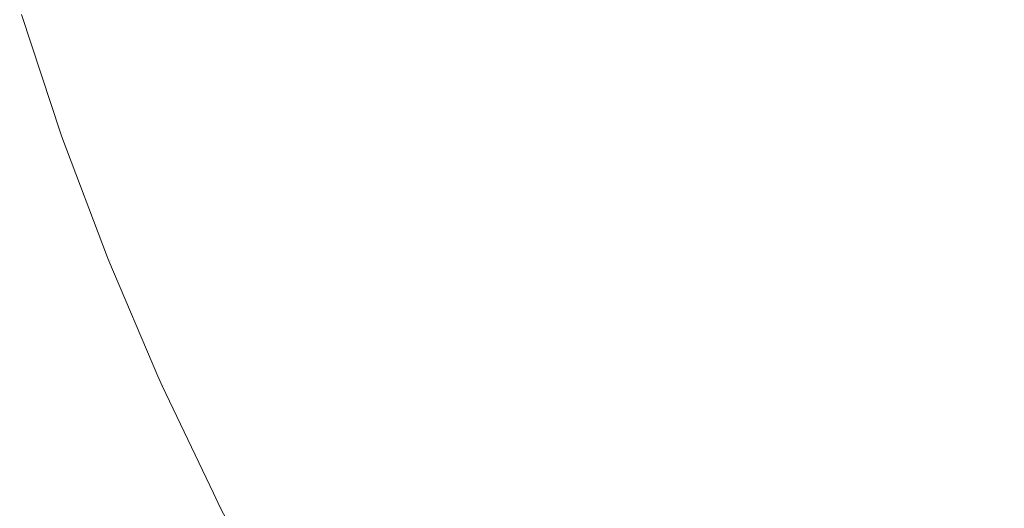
# Model space of a CAD drawing. Header units: centimetres. Extents: x -25.9 to 27.4, y -28.2 to -26.4.
# Tile 5 of 199: x -25.9241 to -25.8934, y -28.105 to -28.0897. Entities that reach past the tile are written whole.
import ezdxf

# ---------------------------------------------------------------- set-up
doc = ezdxf.new("R2010")
doc.units = ezdxf.units.CM
doc.header["$LTSCALE"] = 2.54
doc.layers.add('Lucido design-1', color=7, linetype='Continuous')

# ---------------------------------------------------------------- blocks, each defined once
blk = doc.blocks.new('Gruppo-4-1')
at = {"color": 7, "linetype": 'Continuous', "lineweight": 9}
for points, invisible_edges in [([(-25.91178, -28.089403, 540.467045), (-25.912953, -28.085845, 540.467045), (-25.914761, -28.086398, 540.463308), (-25.913563, -28.090033, 540.463308)], 15), ([(-25.913209, -28.089908, 539.775984), (-25.914402, -28.086288, 539.775984), (-25.912601, -28.085737, 539.772337), (-25.911433, -28.08928, 539.772337)], 15), ([(-25.913563, -28.090033, 540.463308), (-25.914761, -28.086398, 540.463308), (-25.916417, -28.086905, 540.459498), (-25.915196, -28.09061, 540.459498)], 15), ([(-25.914844, -28.090485, 539.77971), (-25.91606, -28.086796, 539.77971), (-25.914402, -28.086288, 539.775984), (-25.913209, -28.089908, 539.775984)], 15), ([(-25.902013, -28.089515, 540.481137), (-25.9032, -28.086371, 540.481137), (-25.905556, -28.087204, 540.477756), (-25.904332, -28.090447, 540.477756)], 15), ([(-25.904072, -28.090343, 539.761917), (-25.905292, -28.087111, 539.761917), (-25.902987, -28.086296, 539.758638), (-25.901803, -28.089431, 539.758638)], 15), ([(-25.893099, -28.089173, 540.49063), (-25.894279, -28.086408, 540.49063), (-25.896983, -28.087494, 540.48758), (-25.895754, -28.090373, 540.48758)], 15), ([(-25.895682, -28.090341, 539.7524), (-25.89691, -28.087465, 539.7524), (-25.894293, -28.086413, 539.749452), (-25.893113, -28.089179, 539.749452)], 15), ([(-25.916334, -28.091012, 539.783506), (-25.917571, -28.087259, 539.783506), (-25.91606, -28.086796, 539.77971), (-25.914844, -28.090485, 539.77971)], 15), ([(-25.915196, -28.09061, 540.459498), (-25.916417, -28.086905, 540.459498), (-25.917917, -28.087365, 540.455624), (-25.916676, -28.091133, 540.455624)], 15), ([(-25.906216, -28.091204, 539.765297), (-25.907471, -28.08788, 539.765297), (-25.905292, -28.087111, 539.761917), (-25.904072, -28.090343, 539.761917)], 15), ([(-25.916676, -28.091133, 540.455624), (-25.917917, -28.087365, 540.455624), (-25.919261, -28.087776, 540.45169), (-25.918, -28.091601, 540.45169)], 15), ([(-25.917677, -28.091487, 539.787368), (-25.918933, -28.087676, 539.787368), (-25.917571, -28.087259, 539.783506), (-25.916334, -28.091012, 539.783506)], 15), ([(-25.904332, -28.090447, 540.477756), (-25.905556, -28.087204, 540.477756), (-25.907773, -28.087987, 540.474275), (-25.906514, -28.091324, 540.474275)], 15), ([(-25.91887, -28.091908, 539.791289), (-25.920143, -28.088046, 539.791289), (-25.918933, -28.087676, 539.787368), (-25.917677, -28.091487, 539.787368)], 15), ([(-25.895754, -28.090373, 540.48758), (-25.896983, -28.087494, 540.48758), (-25.899562, -28.08853, 540.484414), (-25.898287, -28.091518, 540.484414)], 15), ([(-25.898142, -28.091453, 539.755464), (-25.899414, -28.088471, 539.755464), (-25.89691, -28.087465, 539.7524), (-25.895682, -28.090341, 539.7524)], 15), ([(-25.91991, -28.092276, 539.795262), (-25.921198, -28.08837, 539.795262), (-25.920143, -28.088046, 539.791289), (-25.91887, -28.091908, 539.791289)], 15), ([(-25.918, -28.091601, 540.45169), (-25.919261, -28.087776, 540.45169), (-25.920444, -28.088139, 540.447705), (-25.919167, -28.092013, 540.447705)], 15), ([(-25.906514, -28.091324, 540.474275), (-25.907773, -28.087987, 540.474275), (-25.909849, -28.088721, 540.470703), (-25.908557, -28.092145, 540.470703)], 15), ([(-25.908232, -28.092014, 539.768772), (-25.909519, -28.088604, 539.768772), (-25.907471, -28.08788, 539.765297), (-25.906216, -28.091204, 539.765297)], 15), ([(-25.919167, -28.092013, 540.447705), (-25.920444, -28.088139, 540.447705), (-25.921467, -28.088452, 540.443675), (-25.920176, -28.09237, 540.443675)], 15), ([(-25.921526, -28.092846, 539.803337), (-25.922836, -28.088871, 539.803337), (-25.922096, -28.088645, 539.79928), (-25.920796, -28.092589, 539.79928)], 15), ([(-25.920176, -28.09237, 540.443675), (-25.921467, -28.088452, 540.443675), (-25.922328, -28.088716, 540.439608), (-25.921025, -28.092669, 540.439608)], 15), ([(-25.920796, -28.092589, 539.79928), (-25.922096, -28.088645, 539.79928), (-25.921198, -28.08837, 539.795262), (-25.91991, -28.092276, 539.795262)], 15), ([(-25.910116, -28.092771, 539.772337), (-25.911433, -28.08928, 539.772337), (-25.909519, -28.088604, 539.768772), (-25.908232, -28.092014, 539.768772)], 15), ([(-25.898287, -28.091518, 540.484414), (-25.899562, -28.08853, 540.484414), (-25.902013, -28.089515, 540.481137), (-25.900694, -28.092606, 540.481137)], 15), ([(-25.900488, -28.092513, 539.758638), (-25.901803, -28.089431, 539.758638), (-25.899414, -28.088471, 539.755464), (-25.898142, -28.091453, 539.755464)], 15), ([(-25.921713, -28.092913, 540.435511), (-25.923026, -28.088929, 540.435511), (-25.923559, -28.089093, 540.43139), (-25.922239, -28.093098, 540.43139)], 15), ([(-25.922097, -28.093048, 539.807427), (-25.923415, -28.089049, 539.807427), (-25.922836, -28.088871, 539.803337), (-25.921526, -28.092846, 539.803337)], 15), ([(-25.921025, -28.092669, 540.439608), (-25.922328, -28.088716, 540.439608), (-25.923026, -28.088929, 540.435511), (-25.921713, -28.092913, 540.435511)], 15), ([(-25.908557, -28.092145, 540.470703), (-25.909849, -28.088721, 540.470703), (-25.91178, -28.089403, 540.467045), (-25.910457, -28.092909, 540.467045)], 15), ([(-25.922603, -28.093227, 540.427254), (-25.923929, -28.089206, 540.427254), (-25.924133, -28.089268, 540.423108), (-25.922805, -28.093298, 540.423108)], 15), ([(-25.924081, -28.089578, 540.420033), (-25.922849, -28.093314, 540.420033), (-25.922805, -28.093298, 540.423108), (-25.924133, -28.089268, 540.423108)], 14), ([(-25.92276, -28.093282, 539.815674), (-25.924087, -28.089254, 539.815674), (-25.923833, -28.089176, 539.811541), (-25.922509, -28.093194, 539.811541)], 15), ([(-25.924087, -28.089254, 539.815674), (-25.92276, -28.093282, 539.815674), (-25.922849, -28.093314, 539.820033), (-25.924081, -28.089578, 539.820033)], 11), ([(-25.922239, -28.093098, 540.43139), (-25.923559, -28.089093, 540.43139), (-25.923929, -28.089206, 540.427254), (-25.922603, -28.093227, 540.427254)], 15), ([(-25.922509, -28.093194, 539.811541), (-25.923833, -28.089176, 539.811541), (-25.923415, -28.089049, 539.807427), (-25.922097, -28.093048, 539.807427)], 15), ([(-25.911863, -28.093473, 539.775984), (-25.913209, -28.089908, 539.775984), (-25.911433, -28.08928, 539.772337), (-25.910116, -28.092771, 539.772337)], 15), ([(-25.891803, -28.091886, 540.49063), (-25.893099, -28.089173, 540.49063), (-25.895754, -28.090373, 540.48758), (-25.894405, -28.093197, 540.48758)], 15), ([(-25.894334, -28.093162, 539.7524), (-25.895682, -28.090341, 539.7524), (-25.893113, -28.089179, 539.749452), (-25.891816, -28.091892, 539.749452)], 15), ([(-25.922849, -28.093314, 540.420033), (-25.924081, -28.089578, 540.420033), (-25.924081, -28.089578, 539.820033), (-25.922849, -28.093314, 539.820033)], 10), ([(-25.910457, -28.092909, 540.467045), (-25.91178, -28.089403, 540.467045), (-25.913563, -28.090033, 540.463308), (-25.912212, -28.093614, 540.463308)], 15), ([(-25.900694, -28.092606, 540.481137), (-25.902013, -28.089515, 540.481137), (-25.904332, -28.090447, 540.477756), (-25.902971, -28.093635, 540.477756)], 15), ([(-25.902716, -28.09352, 539.761917), (-25.904072, -28.090343, 539.761917), (-25.901803, -28.089431, 539.758638), (-25.900488, -28.092513, 539.758638)], 15), ([(-25.912212, -28.093614, 540.463308), (-25.913563, -28.090033, 540.463308), (-25.915196, -28.09061, 540.459498), (-25.913819, -28.094259, 540.459498)], 15), ([(-25.913472, -28.09412, 539.77971), (-25.914844, -28.090485, 539.77971), (-25.913209, -28.089908, 539.775984), (-25.911863, -28.093473, 539.775984)], 15), ([(-25.914939, -28.094709, 539.783506), (-25.916334, -28.091012, 539.783506), (-25.914844, -28.090485, 539.77971), (-25.913472, -28.09412, 539.77971)], 15), ([(-25.902971, -28.093635, 540.477756), (-25.904332, -28.090447, 540.477756), (-25.906514, -28.091324, 540.474275), (-25.905114, -28.094604, 540.474275)], 15), ([(-25.904822, -28.094472, 539.765297), (-25.906216, -28.091204, 539.765297), (-25.904072, -28.090343, 539.761917), (-25.902716, -28.09352, 539.761917)], 15), ([(-25.894405, -28.093197, 540.48758), (-25.895754, -28.090373, 540.48758), (-25.898287, -28.091518, 540.484414), (-25.896887, -28.094449, 540.484414)], 15), ([(-25.896745, -28.094377, 539.755464), (-25.898142, -28.091453, 539.755464), (-25.895682, -28.090341, 539.7524), (-25.894334, -28.093162, 539.7524)], 15), ([(-25.913819, -28.094259, 540.459498), (-25.915196, -28.09061, 540.459498), (-25.916676, -28.091133, 540.455624), (-25.915275, -28.094844, 540.455624)], 15), ([(-25.915275, -28.094844, 540.455624), (-25.916676, -28.091133, 540.455624), (-25.918, -28.091601, 540.45169), (-25.916578, -28.095368, 540.45169)], 15), ([(-25.91626, -28.09524, 539.787368), (-25.917677, -28.091487, 539.787368), (-25.916334, -28.091012, 539.783506), (-25.914939, -28.094709, 539.783506)], 15), ([(-25.905114, -28.094604, 540.474275), (-25.906514, -28.091324, 540.474275), (-25.908557, -28.092145, 540.470703), (-25.907121, -28.095511, 540.470703)], 15), ([(-25.906801, -28.095367, 539.768772), (-25.908232, -28.092014, 539.768772), (-25.906216, -28.091204, 539.765297), (-25.904822, -28.094472, 539.765297)], 15), ([(-25.916578, -28.095368, 540.45169), (-25.918, -28.091601, 540.45169), (-25.919167, -28.092013, 540.447705), (-25.917727, -28.09583, 540.447705)], 15), ([(-25.917434, -28.095712, 539.791289), (-25.91887, -28.091908, 539.791289), (-25.917677, -28.091487, 539.787368), (-25.91626, -28.09524, 539.787368)], 15), ([(-25.896887, -28.094449, 540.484414), (-25.898287, -28.091518, 540.484414), (-25.900694, -28.092606, 540.481137), (-25.899245, -28.095638, 540.481137)], 15), ([(-25.899044, -28.095536, 539.758638), (-25.900488, -28.092513, 539.758638), (-25.898142, -28.091453, 539.755464), (-25.896745, -28.094377, 539.755464)], 15), ([(-25.917727, -28.09583, 540.447705), (-25.919167, -28.092013, 540.447705), (-25.920176, -28.09237, 540.443675), (-25.91872, -28.096229, 540.443675)], 15), ([(-25.918458, -28.096124, 539.795262), (-25.91991, -28.092276, 539.795262), (-25.91887, -28.091908, 539.791289), (-25.917434, -28.095712, 539.791289)], 15), ([(-25.908651, -28.096203, 539.772337), (-25.910116, -28.092771, 539.772337), (-25.908232, -28.092014, 539.768772), (-25.906801, -28.095367, 539.768772)], 15), ([(-25.890393, -28.094541, 540.49063), (-25.891803, -28.091886, 540.49063), (-25.894405, -28.093197, 540.48758), (-25.892936, -28.095962, 540.48758)], 15), ([(-25.892867, -28.095924, 539.7524), (-25.894334, -28.093162, 539.7524), (-25.891816, -28.091892, 539.749452), (-25.890406, -28.094548, 539.749452)], 15), ([(-25.91933, -28.096474, 539.79928), (-25.920796, -28.092589, 539.79928), (-25.91991, -28.092276, 539.795262), (-25.918458, -28.096124, 539.795262)], 15), ([(-25.907121, -28.095511, 540.470703), (-25.908557, -28.092145, 540.470703), (-25.910457, -28.092909, 540.467045), (-25.908987, -28.096355, 540.467045)], 15), ([(-25.919555, -28.096564, 540.439608), (-25.921025, -28.092669, 540.439608), (-25.921713, -28.092913, 540.435511), (-25.920232, -28.096836, 540.435511)], 15), ([(-25.920048, -28.096762, 539.803337), (-25.921526, -28.092846, 539.803337), (-25.920796, -28.092589, 539.79928), (-25.91933, -28.096474, 539.79928)], 15), ([(-25.91872, -28.096229, 540.443675), (-25.920176, -28.09237, 540.443675), (-25.921025, -28.092669, 540.439608), (-25.919555, -28.096564, 540.439608)], 15), ([(-25.899245, -28.095638, 540.481137), (-25.900694, -28.092606, 540.481137), (-25.902971, -28.093635, 540.477756), (-25.901477, -28.096763, 540.477756)], 15), ([(-25.901227, -28.096637, 539.761917), (-25.902716, -28.09352, 539.761917), (-25.900488, -28.092513, 539.758638), (-25.899044, -28.095536, 539.758638)], 15), ([(-25.920232, -28.096836, 540.435511), (-25.921713, -28.092913, 540.435511), (-25.922239, -28.093098, 540.43139), (-25.92075, -28.097044, 540.43139)], 15), ([(-25.92061, -28.096988, 539.807427), (-25.922097, -28.093048, 539.807427), (-25.921526, -28.092846, 539.803337), (-25.920048, -28.096762, 539.803337)], 15), ([(-25.908987, -28.096355, 540.467045), (-25.910457, -28.092909, 540.467045), (-25.912212, -28.093614, 540.463308), (-25.91071, -28.097134, 540.463308)], 15), ([(-25.910368, -28.096979, 539.775984), (-25.911863, -28.093473, 539.775984), (-25.910116, -28.092771, 539.772337), (-25.908651, -28.096203, 539.772337)], 15), ([(-25.922816, -28.093403, 539.820033), (-25.922849, -28.093314, 539.820033), (-25.92276, -28.093282, 539.815674)], 10), ([(-25.92276, -28.093282, 539.815674), (-25.921262, -28.09725, 539.815674), (-25.921392, -28.097176, 539.820033), (-25.922816, -28.093403, 539.820033)], 11), ([(-25.921108, -28.097188, 540.427254), (-25.922603, -28.093227, 540.427254), (-25.922805, -28.093298, 540.423108), (-25.921306, -28.097268, 540.423108)], 15), ([(-25.921262, -28.09725, 539.815674), (-25.92276, -28.093282, 539.815674), (-25.922509, -28.093194, 539.811541), (-25.921015, -28.097151, 539.811541)], 15), ([(-25.92075, -28.097044, 540.43139), (-25.922239, -28.093098, 540.43139), (-25.922603, -28.093227, 540.427254), (-25.921108, -28.097188, 540.427254)], 15), ([(-25.921015, -28.097151, 539.811541), (-25.922509, -28.093194, 539.811541), (-25.922097, -28.093048, 539.807427), (-25.92061, -28.096988, 539.807427)], 15), ([(-25.892936, -28.095962, 540.48758), (-25.894405, -28.093197, 540.48758), (-25.896887, -28.094449, 540.484414), (-25.895363, -28.097318, 540.484414)], 15), ([(-25.895224, -28.09724, 539.755464), (-25.896745, -28.094377, 539.755464), (-25.894334, -28.093162, 539.7524), (-25.892867, -28.095924, 539.7524)], 15), ([(-25.922805, -28.093298, 540.423108), (-25.922849, -28.093314, 540.420033), (-25.922816, -28.093403, 540.420033)], 9), ([(-25.922849, -28.093314, 539.820033), (-25.922816, -28.093403, 539.820033), (-25.922816, -28.093403, 540.420033), (-25.922849, -28.093314, 540.420033)], 10), ([(-25.922816, -28.093403, 540.420033), (-25.921392, -28.097176, 540.420033), (-25.921306, -28.097268, 540.423108), (-25.922805, -28.093298, 540.423108)], 14), ([(-25.921392, -28.097176, 539.820033), (-25.921392, -28.097176, 540.420033), (-25.922816, -28.093403, 540.420033), (-25.922816, -28.093403, 539.820033)], 5), ([(-25.911948, -28.097693, 539.77971), (-25.913472, -28.09412, 539.77971), (-25.911863, -28.093473, 539.775984), (-25.910368, -28.096979, 539.775984)], 15), ([(-25.90329, -28.097677, 539.765297), (-25.904822, -28.094472, 539.765297), (-25.902716, -28.09352, 539.761917), (-25.901227, -28.096637, 539.761917)], 15), ([(-25.91071, -28.097134, 540.463308), (-25.912212, -28.093614, 540.463308), (-25.913819, -28.094259, 540.459498), (-25.912288, -28.097847, 540.459498)], 15), ([(-25.901477, -28.096763, 540.477756), (-25.902971, -28.093635, 540.477756), (-25.905114, -28.094604, 540.474275), (-25.903577, -28.097822, 540.474275)], 15), ([(-25.913388, -28.098344, 539.783506), (-25.914939, -28.094709, 539.783506), (-25.913472, -28.09412, 539.77971), (-25.911948, -28.097693, 539.77971)], 15), ([(-25.912288, -28.097847, 540.459498), (-25.913819, -28.094259, 540.459498), (-25.915275, -28.094844, 540.455624), (-25.913718, -28.098493, 540.455624)], 15), ([(-25.90523, -28.098655, 539.768772), (-25.906801, -28.095367, 539.768772), (-25.904822, -28.094472, 539.765297), (-25.90329, -28.097677, 539.765297)], 15), ([(-25.895363, -28.097318, 540.484414), (-25.896887, -28.094449, 540.484414), (-25.899245, -28.095638, 540.481137), (-25.897669, -28.098606, 540.481137)], 15), ([(-25.897472, -28.098496, 539.758638), (-25.899044, -28.095536, 539.758638), (-25.896745, -28.094377, 539.755464), (-25.895224, -28.09724, 539.755464)], 15), ([(-25.914686, -28.098931, 539.787368), (-25.91626, -28.09524, 539.787368), (-25.914939, -28.094709, 539.783506), (-25.913388, -28.098344, 539.783506)], 15), ([(-25.903577, -28.097822, 540.474275), (-25.905114, -28.094604, 540.474275), (-25.907121, -28.095511, 540.470703), (-25.905543, -28.098813, 540.470703)], 15), ([(-25.913718, -28.098493, 540.455624), (-25.915275, -28.094844, 540.455624), (-25.916578, -28.095368, 540.45169), (-25.914998, -28.099072, 540.45169)], 15), ([(-25.914998, -28.099072, 540.45169), (-25.916578, -28.095368, 540.45169), (-25.917727, -28.09583, 540.447705), (-25.916126, -28.099582, 540.447705)], 15), ([(-25.915839, -28.099452, 539.791289), (-25.917434, -28.095712, 539.791289), (-25.91626, -28.09524, 539.787368), (-25.914686, -28.098931, 539.787368)], 15), ([(-25.907043, -28.099569, 539.772337), (-25.908651, -28.096203, 539.772337), (-25.906801, -28.095367, 539.768772), (-25.90523, -28.098655, 539.768772)], 15), ([(-25.916844, -28.099906, 539.795262), (-25.918458, -28.096124, 539.795262), (-25.917434, -28.095712, 539.791289), (-25.915839, -28.099452, 539.791289)], 15), ([(-25.905543, -28.098813, 540.470703), (-25.907121, -28.095511, 540.470703), (-25.908987, -28.096355, 540.467045), (-25.907372, -28.099735, 540.467045)], 15), ([(-25.897669, -28.098606, 540.481137), (-25.899245, -28.095638, 540.481137), (-25.901477, -28.096763, 540.477756), (-25.899851, -28.099825, 540.477756)], 15), ([(-25.899606, -28.099688, 539.761917), (-25.901227, -28.096637, 539.761917), (-25.899044, -28.095536, 539.758638), (-25.897472, -28.098496, 539.758638)], 15), ([(-25.916126, -28.099582, 540.447705), (-25.917727, -28.09583, 540.447705), (-25.91872, -28.096229, 540.443675), (-25.917101, -28.100022, 540.443675)], 15), ([(-25.891352, -28.098662, 540.48758), (-25.892936, -28.095962, 540.48758), (-25.895363, -28.097318, 540.484414), (-25.893719, -28.100119, 540.484414)], 15), ([(-25.893584, -28.100036, 539.755464), (-25.895224, -28.09724, 539.755464), (-25.892867, -28.095924, 539.7524), (-25.891285, -28.09862, 539.7524)], 15), ([(-25.917101, -28.100022, 540.443675), (-25.91872, -28.096229, 540.443675), (-25.919555, -28.096564, 540.439608), (-25.917921, -28.100393, 540.439608)], 15), ([(-25.9177, -28.100293, 539.79928), (-25.91933, -28.096474, 539.79928), (-25.918458, -28.096124, 539.795262), (-25.916844, -28.099906, 539.795262)], 15), ([(-25.907372, -28.099735, 540.467045), (-25.908987, -28.096355, 540.467045), (-25.91071, -28.097134, 540.463308), (-25.90906, -28.100587, 540.463308)], 15), ([(-25.908725, -28.100417, 539.775984), (-25.910368, -28.096979, 539.775984), (-25.908651, -28.096203, 539.772337), (-25.907043, -28.099569, 539.772337)], 15), ([(-25.917921, -28.100393, 540.439608), (-25.919555, -28.096564, 540.439608), (-25.920232, -28.096836, 540.435511), (-25.918586, -28.100694, 540.435511)], 15), ([(-25.918405, -28.100612, 539.803337), (-25.920048, -28.096762, 539.803337), (-25.91933, -28.096474, 539.79928), (-25.9177, -28.100293, 539.79928)], 15), ([(-25.901624, -28.100815, 539.765297), (-25.90329, -28.097677, 539.765297), (-25.901227, -28.096637, 539.761917), (-25.899606, -28.099688, 539.761917)], 15), ([(-25.918586, -28.100694, 540.435511), (-25.920232, -28.096836, 540.435511), (-25.92075, -28.097044, 540.43139), (-25.919095, -28.100924, 540.43139)], 15), ([(-25.918957, -28.100861, 539.807427), (-25.92061, -28.096988, 539.807427), (-25.920048, -28.096762, 539.803337), (-25.918405, -28.100612, 539.803337)], 15), ([(-25.910273, -28.101198, 539.77971), (-25.911948, -28.097693, 539.77971), (-25.910368, -28.096979, 539.775984), (-25.908725, -28.100417, 539.775984)], 15), ([(-25.899851, -28.099825, 540.477756), (-25.901477, -28.096763, 540.477756), (-25.903577, -28.097822, 540.474275), (-25.901904, -28.100972, 540.474275)], 15), ([(-25.921392, -28.097176, 540.420033), (-25.92135, -28.097286, 540.420033), (-25.921306, -28.097268, 540.423108)], 10), ([(-25.92135, -28.097286, 540.420033), (-25.921392, -28.097176, 540.420033), (-25.921392, -28.097176, 539.820033), (-25.92135, -28.097286, 539.820033)], 10), ([(-25.921262, -28.09725, 539.815674), (-25.92135, -28.097286, 539.820033), (-25.921392, -28.097176, 539.820033)], 9), ([(-25.919812, -28.100891, 539.820033), (-25.92135, -28.097286, 539.820033), (-25.921262, -28.09725, 539.815674), (-25.919598, -28.101151, 539.815674)], 14), ([(-25.919641, -28.101171, 540.423108), (-25.921306, -28.097268, 540.423108), (-25.92135, -28.097286, 540.420033), (-25.919812, -28.100891, 540.420033)], 11), ([(-25.92135, -28.097286, 539.820033), (-25.919812, -28.100891, 539.820033), (-25.919812, -28.100891, 540.420033), (-25.92135, -28.097286, 540.420033)], 10), ([(-25.919446, -28.101083, 540.427254), (-25.921108, -28.097188, 540.427254), (-25.921306, -28.097268, 540.423108), (-25.919641, -28.101171, 540.423108)], 15), ([(-25.919598, -28.101151, 539.815674), (-25.921262, -28.09725, 539.815674), (-25.921015, -28.097151, 539.811541), (-25.919355, -28.101041, 539.811541)], 15), ([(-25.919095, -28.100924, 540.43139), (-25.92075, -28.097044, 540.43139), (-25.921108, -28.097188, 540.427254), (-25.919446, -28.101083, 540.427254)], 15), ([(-25.919355, -28.101041, 539.811541), (-25.921015, -28.097151, 539.811541), (-25.92061, -28.096988, 539.807427), (-25.918957, -28.100861, 539.807427)], 15), ([(-25.90906, -28.100587, 540.463308), (-25.91071, -28.097134, 540.463308), (-25.912288, -28.097847, 540.459498), (-25.910606, -28.101366, 540.459498)], 15), ([(-25.895776, -28.101386, 539.758638), (-25.897472, -28.098496, 539.758638), (-25.895224, -28.09724, 539.755464), (-25.893584, -28.100036, 539.755464)], 15), ([(-25.893719, -28.100119, 540.484414), (-25.895363, -28.097318, 540.484414), (-25.897669, -28.098606, 540.481137), (-25.895969, -28.101504, 540.481137)], 15), ([(-25.910606, -28.101366, 540.459498), (-25.912288, -28.097847, 540.459498), (-25.913718, -28.098493, 540.455624), (-25.912007, -28.102073, 540.455624)], 15), ([(-25.911684, -28.10191, 539.783506), (-25.913388, -28.098344, 539.783506), (-25.911948, -28.097693, 539.77971), (-25.910273, -28.101198, 539.77971)], 15), ([(-25.901904, -28.100972, 540.474275), (-25.903577, -28.097822, 540.474275), (-25.905543, -28.098813, 540.470703), (-25.903826, -28.102045, 540.470703)], 15), ([(-25.90352, -28.101875, 539.768772), (-25.90523, -28.098655, 539.768772), (-25.90329, -28.097677, 539.765297), (-25.901624, -28.100815, 539.765297)], 15), ([(-25.912007, -28.102073, 540.455624), (-25.913718, -28.098493, 540.455624), (-25.914998, -28.099072, 540.45169), (-25.913262, -28.102705, 540.45169)], 15), ([(-25.912956, -28.102551, 539.787368), (-25.914686, -28.098931, 539.787368), (-25.913388, -28.098344, 539.783506), (-25.911684, -28.10191, 539.783506)], 15), ([(-25.897858, -28.102668, 539.761917), (-25.899606, -28.099688, 539.761917), (-25.897472, -28.098496, 539.758638), (-25.895776, -28.101386, 539.758638)], 15), ([(-25.903826, -28.102045, 540.470703), (-25.905543, -28.098813, 540.470703), (-25.907372, -28.099735, 540.467045), (-25.905614, -28.103044, 540.467045)], 15), ([(-25.905292, -28.102865, 539.772337), (-25.907043, -28.099569, 539.772337), (-25.90523, -28.098655, 539.768772), (-25.90352, -28.101875, 539.768772)], 15), ([(-25.895969, -28.101504, 540.481137), (-25.897669, -28.098606, 540.481137), (-25.899851, -28.099825, 540.477756), (-25.898096, -28.102814, 540.477756)], 15), ([(-25.889655, -28.101292, 540.48758), (-25.891352, -28.098662, 540.48758), (-25.893719, -28.100119, 540.484414), (-25.891958, -28.102849, 540.484414)], 15), ([(-25.891826, -28.102759, 539.755464), (-25.893584, -28.100036, 539.755464), (-25.891285, -28.09862, 539.7524), (-25.889589, -28.101248, 539.7524)], 15), ([(-25.913262, -28.102705, 540.45169), (-25.914998, -28.099072, 540.45169), (-25.916126, -28.099582, 540.447705), (-25.914367, -28.103262, 540.447705)], 15), ([(-25.914086, -28.10312, 539.791289), (-25.915839, -28.099452, 539.791289), (-25.914686, -28.098931, 539.787368), (-25.912956, -28.102551, 539.787368)], 15), ([(-25.914367, -28.103262, 540.447705), (-25.916126, -28.099582, 540.447705), (-25.917101, -28.100022, 540.443675), (-25.915323, -28.103744, 540.443675)], 15), ([(-25.915071, -28.103617, 539.795262), (-25.916844, -28.099906, 539.795262), (-25.915839, -28.099452, 539.791289), (-25.914086, -28.10312, 539.791289)], 15), ([(-25.905614, -28.103044, 540.467045), (-25.907372, -28.099735, 540.467045), (-25.90906, -28.100587, 540.463308), (-25.907265, -28.103967, 540.463308)], 15), ([(-25.906937, -28.103783, 539.775984), (-25.908725, -28.100417, 539.775984), (-25.907043, -28.099569, 539.772337), (-25.905292, -28.102865, 539.772337)], 15), ([(-25.899826, -28.103879, 539.765297), (-25.901624, -28.100815, 539.765297), (-25.899606, -28.099688, 539.761917), (-25.897858, -28.102668, 539.761917)], 15), ([(-25.915323, -28.103744, 540.443675), (-25.917101, -28.100022, 540.443675), (-25.917921, -28.100393, 540.439608), (-25.916127, -28.104149, 540.439608)], 15), ([(-25.91591, -28.10404, 539.79928), (-25.9177, -28.100293, 539.79928), (-25.916844, -28.099906, 539.795262), (-25.915071, -28.103617, 539.795262)], 15), ([(-25.898096, -28.102814, 540.477756), (-25.899851, -28.099825, 540.477756), (-25.901904, -28.100972, 540.474275), (-25.900099, -28.104047, 540.474275)], 15), ([(-25.893959, -28.104201, 539.758638), (-25.895776, -28.101386, 539.758638), (-25.893584, -28.100036, 539.755464), (-25.891826, -28.102759, 539.755464)], 15), ([(-25.916601, -28.104388, 539.803337), (-25.918405, -28.100612, 539.803337), (-25.9177, -28.100293, 539.79928), (-25.91591, -28.10404, 539.79928)], 15), ([(-25.891958, -28.102849, 540.484414), (-25.893719, -28.100119, 540.484414), (-25.895969, -28.101504, 540.481137), (-25.894146, -28.104328, 540.481137)], 15), ([(-25.917142, -28.104661, 539.807427), (-25.918957, -28.100861, 539.807427), (-25.918405, -28.100612, 539.803337), (-25.916601, -28.104388, 539.803337)], 15), ([(-25.916127, -28.104149, 540.439608), (-25.917921, -28.100393, 540.439608), (-25.918586, -28.100694, 540.435511), (-25.916778, -28.104478, 540.435511)], 15), ([(-25.907265, -28.103967, 540.463308), (-25.90906, -28.100587, 540.463308), (-25.910606, -28.101366, 540.459498), (-25.908777, -28.104811, 540.459498)], 15), ([(-25.908451, -28.104629, 539.77971), (-25.910273, -28.101198, 539.77971), (-25.908725, -28.100417, 539.775984), (-25.906937, -28.103783, 539.775984)], 15), ([(-25.919812, -28.100891, 540.420033), (-25.919684, -28.10119, 540.420033), (-25.919641, -28.101171, 540.423108)], 10), ([(-25.919684, -28.10119, 540.420033), (-25.919812, -28.100891, 540.420033), (-25.919812, -28.100891, 539.820033), (-25.919684, -28.10119, 539.820033)], 10), ([(-25.919598, -28.101151, 539.815674), (-25.919684, -28.10119, 539.820033), (-25.919812, -28.100891, 539.820033)], 9), ([(-25.917276, -28.104729, 540.43139), (-25.919095, -28.100924, 540.43139), (-25.919446, -28.101083, 540.427254), (-25.917621, -28.104903, 540.427254)], 15), ([(-25.917531, -28.104858, 539.811541), (-25.919355, -28.101041, 539.811541), (-25.918957, -28.100861, 539.807427), (-25.917142, -28.104661, 539.807427)], 15), ([(-25.916778, -28.104478, 540.435511), (-25.918586, -28.100694, 540.435511), (-25.919095, -28.100924, 540.43139), (-25.917276, -28.104729, 540.43139)], 15), ([(-25.900099, -28.104047, 540.474275), (-25.901904, -28.100972, 540.474275), (-25.903826, -28.102045, 540.470703), (-25.901974, -28.105202, 540.470703)], 15), ([(-25.901676, -28.105018, 539.768772), (-25.90352, -28.101875, 539.768772), (-25.901624, -28.100815, 539.765297), (-25.899826, -28.103879, 539.765297)], 15), ([(-25.918082, -28.104544, 539.820033), (-25.919684, -28.10119, 539.820033), (-25.919598, -28.101151, 539.815674), (-25.917769, -28.104978, 539.815674)], 14), ([(-25.917812, -28.104999, 540.423108), (-25.919641, -28.101171, 540.423108), (-25.919684, -28.10119, 540.420033), (-25.918082, -28.104544, 540.420033)], 11), ([(-25.919684, -28.10119, 539.820033), (-25.918082, -28.104544, 539.820033), (-25.918082, -28.104544, 540.420033), (-25.919684, -28.10119, 540.420033)], 10), ([(-25.917621, -28.104903, 540.427254), (-25.919446, -28.101083, 540.427254), (-25.919641, -28.101171, 540.423108), (-25.917812, -28.104999, 540.423108)], 15), ([(-25.917769, -28.104978, 539.815674), (-25.919598, -28.101151, 539.815674), (-25.919355, -28.101041, 539.811541), (-25.917531, -28.104858, 539.811541)], 15), ([(-25.90983, -28.1054, 539.783506), (-25.911684, -28.10191, 539.783506), (-25.910273, -28.101198, 539.77971), (-25.908451, -28.104629, 539.77971)], 15), ([(-25.908777, -28.104811, 540.459498), (-25.910606, -28.101366, 540.459498), (-25.912007, -28.102073, 540.455624), (-25.910147, -28.105576, 540.455624)], 15), ([(-25.894146, -28.104328, 540.481137), (-25.895969, -28.101504, 540.481137), (-25.898096, -28.102814, 540.477756), (-25.896216, -28.105727, 540.477756)], 15), ([(-25.895985, -28.10557, 539.761917), (-25.897858, -28.102668, 539.761917), (-25.895776, -28.101386, 539.758638), (-25.893959, -28.104201, 539.758638)], 15), ([(-25.903404, -28.106082, 539.772337), (-25.905292, -28.102865, 539.772337), (-25.90352, -28.101875, 539.768772), (-25.901676, -28.105018, 539.768772)], 15), ([(-25.910147, -28.105576, 540.455624), (-25.912007, -28.102073, 540.455624), (-25.913262, -28.102705, 540.45169), (-25.911373, -28.106261, 540.45169)], 15), ([(-25.911074, -28.106094, 539.787368), (-25.912956, -28.102551, 539.787368), (-25.911684, -28.10191, 539.783506), (-25.90983, -28.1054, 539.783506)], 15), ([(-25.901974, -28.105202, 540.470703), (-25.903826, -28.102045, 540.470703), (-25.905614, -28.103044, 540.467045), (-25.903718, -28.106276, 540.467045)], 15), ([(-25.911373, -28.106261, 540.45169), (-25.913262, -28.102705, 540.45169), (-25.914367, -28.103262, 540.447705), (-25.912454, -28.106865, 540.447705)], 15), ([(-25.912178, -28.106711, 539.791289), (-25.914086, -28.10312, 539.791289), (-25.912956, -28.102551, 539.787368), (-25.911074, -28.106094, 539.787368)], 15), ([(-25.896216, -28.105727, 540.477756), (-25.898096, -28.102814, 540.477756), (-25.900099, -28.104047, 540.474275), (-25.898165, -28.107044, 540.474275)], 15), ([(-25.897899, -28.106864, 539.765297), (-25.899826, -28.103879, 539.765297), (-25.897858, -28.102668, 539.761917), (-25.895985, -28.10557, 539.761917)], 15), ([(-25.892024, -28.106937, 539.758638), (-25.893959, -28.104201, 539.758638), (-25.891826, -28.102759, 539.755464), (-25.889954, -28.105406, 539.755464)], 15), ([(-25.913142, -28.107249, 539.795262), (-25.915071, -28.103617, 539.795262), (-25.914086, -28.10312, 539.791289), (-25.912178, -28.106711, 539.791289)], 15), ([(-25.903718, -28.106276, 540.467045), (-25.905614, -28.103044, 540.467045), (-25.907265, -28.103967, 540.463308), (-25.905328, -28.107267, 540.463308)], 15), ([(-25.905008, -28.10707, 539.775984), (-25.906937, -28.103783, 539.775984), (-25.905292, -28.102865, 539.772337), (-25.903404, -28.106082, 539.772337)], 15), ([(-25.890082, -28.105501, 540.484414), (-25.891958, -28.102849, 540.484414), (-25.894146, -28.104328, 540.481137), (-25.892206, -28.107071, 540.481137)], 15), ([(-25.912454, -28.106865, 540.447705), (-25.914367, -28.103262, 540.447705), (-25.915323, -28.103744, 540.443675), (-25.913388, -28.107387, 540.443675)], 15), ([(-25.913388, -28.107387, 540.443675), (-25.915323, -28.103744, 540.443675), (-25.916127, -28.104149, 540.439608), (-25.914174, -28.107826, 540.439608)], 15), ([(-25.913962, -28.107708, 539.79928), (-25.91591, -28.10404, 539.79928), (-25.915071, -28.103617, 539.795262), (-25.913142, -28.107249, 539.795262)], 15), ([(-25.914637, -28.108085, 539.803337), (-25.916601, -28.104388, 539.803337), (-25.91591, -28.10404, 539.79928), (-25.913962, -28.107708, 539.79928)], 15), ([(-25.905328, -28.107267, 540.463308), (-25.907265, -28.103967, 540.463308), (-25.908777, -28.104811, 540.459498), (-25.906803, -28.108175, 540.459498)], 15), ([(-25.906484, -28.107979, 539.77971), (-25.908451, -28.104629, 539.77971), (-25.906937, -28.103783, 539.775984), (-25.905008, -28.10707, 539.775984)], 15), ([(-25.898165, -28.107044, 540.474275), (-25.900099, -28.104047, 540.474275), (-25.901974, -28.105202, 540.470703), (-25.899989, -28.108277, 540.470703)], 15), ([(-25.899699, -28.108081, 539.768772), (-25.901676, -28.105018, 539.768772), (-25.899826, -28.103879, 539.765297), (-25.897899, -28.106864, 539.765297)], 15), ([(-25.914174, -28.107826, 540.439608), (-25.916127, -28.104149, 540.439608), (-25.916778, -28.104478, 540.435511), (-25.914811, -28.108182, 540.435511)], 15), ([(-25.892206, -28.107071, 540.481137), (-25.894146, -28.104328, 540.481137), (-25.896216, -28.105727, 540.477756), (-25.894215, -28.108557, 540.477756)], 15), ([(-25.89399, -28.108391, 539.761917), (-25.895985, -28.10557, 539.761917), (-25.893959, -28.104201, 539.758638), (-25.892024, -28.106937, 539.758638)], 15), ([(-25.918082, -28.104544, 540.420033), (-25.917854, -28.10502, 540.420033), (-25.917812, -28.104999, 540.423108)], 10), ([(-25.917854, -28.10502, 540.420033), (-25.918082, -28.104544, 540.420033), (-25.918082, -28.104544, 539.820033), (-25.917854, -28.10502, 539.820033)], 10), ([(-25.917769, -28.104978, 539.815674), (-25.917854, -28.10502, 539.820033), (-25.918082, -28.104544, 539.820033)], 9), ([(-25.915547, -28.108593, 539.811541), (-25.917531, -28.104858, 539.811541), (-25.917142, -28.104661, 539.807427), (-25.915166, -28.10838, 539.807427)], 15), ([(-25.914811, -28.108182, 540.435511), (-25.916778, -28.104478, 540.435511), (-25.917276, -28.104729, 540.43139), (-25.915298, -28.108454, 540.43139)], 15), ([(-25.915166, -28.10838, 539.807427), (-25.917142, -28.104661, 539.807427), (-25.916601, -28.104388, 539.803337), (-25.914637, -28.108085, 539.803337)], 15), ([(-25.90783, -28.108808, 539.783506), (-25.90983, -28.1054, 539.783506), (-25.908451, -28.104629, 539.77971), (-25.906484, -28.107979, 539.77971)], 15), ([(-25.916204, -28.108128, 539.820033), (-25.917854, -28.10502, 539.820033), (-25.917769, -28.104978, 539.815674), (-25.91578, -28.108723, 539.815674)], 14), ([(-25.915635, -28.108642, 540.427254), (-25.917621, -28.104903, 540.427254), (-25.917812, -28.104999, 540.423108), (-25.915822, -28.108746, 540.423108)], 15), ([(-25.91578, -28.108723, 539.815674), (-25.917769, -28.104978, 539.815674), (-25.917531, -28.104858, 539.811541), (-25.915547, -28.108593, 539.811541)], 15), ([(-25.915298, -28.108454, 540.43139), (-25.917276, -28.104729, 540.43139), (-25.917621, -28.104903, 540.427254), (-25.915635, -28.108642, 540.427254)], 15), ([(-25.906803, -28.108175, 540.459498), (-25.908777, -28.104811, 540.459498), (-25.910147, -28.105576, 540.455624), (-25.908139, -28.108998, 540.455624)], 15), ([(-25.915822, -28.108746, 540.423108), (-25.917812, -28.104999, 540.423108), (-25.917854, -28.10502, 540.420033), (-25.916204, -28.108128, 540.420033)], 11), ([(-25.901381, -28.109217, 539.772337), (-25.903404, -28.106082, 539.772337), (-25.901676, -28.105018, 539.768772), (-25.899699, -28.108081, 539.768772)], 15)]:
    blk.add_3dface(points, dxfattribs=dict(at, invisible_edges=invisible_edges))

msp = doc.modelspace()

# ---------------------------------------------------------------- block references
at = {"layer": 'Lucido design-1', "color": 7}
msp.add_blockref('Gruppo-4-1', (0, 0), dxfattribs=at)

doc.saveas('drawing.dxf')
